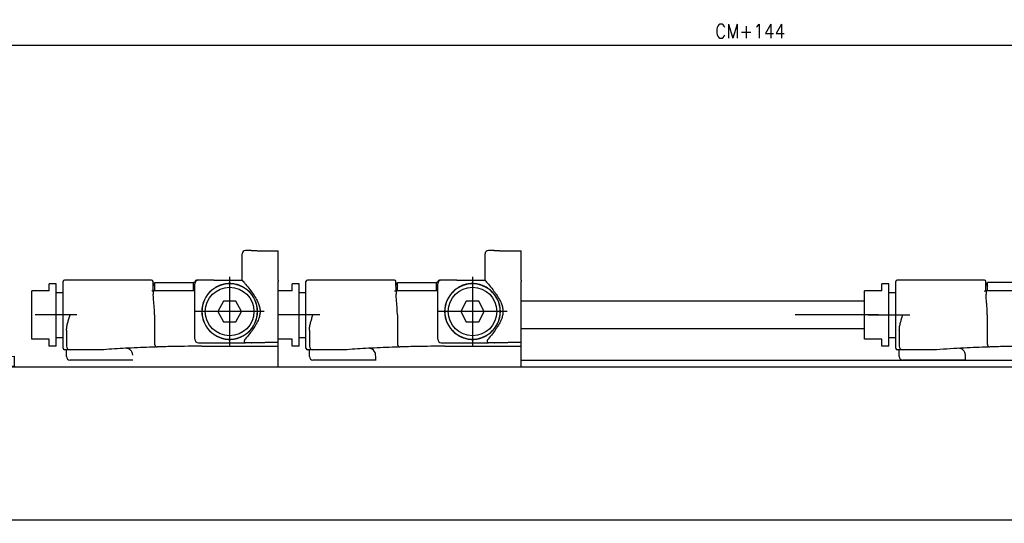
# Model space of a CAD drawing. Header units: millimetres. Extents: x -235 to 1299, y -109 to 485.
# Tile 9 of 33: x -27 to 115, y 290 to 363. Entities that reach past the tile are written whole.
import ezdxf

# ---------------------------------------------------------------- set-up
doc = ezdxf.new("R2010")
doc.units = ezdxf.units.MM
doc.linetypes.add('DOT_CENTER', pattern=[14, 12, -1, 0, -1])
doc.layers.add('1', color=7, linetype='Continuous')
doc.styles.add('CONVERTER_11', font='txt.shx', dxfattribs={"width": 0.9})
doc.dimstyles.new('ME10_DIM_25', dxfattribs={"dimtxt": 2, "dimasz": 2, "dimexe": 1, "dimexo": 1, "dimgap": 1, "dimtad": 1, "dimdsep": 46, "dimtxsty": 'CONVERTER_11', "dimsah": 1, "dimcen": 0.09, "dimclrd": 2, "dimclre": 2, "dimclrt": 2, "dimadec": 0, "dimazin": 0, "dimtfac": 1, "dimtdec": 4, "dimtix": 1, "dimtmove": 0, "dimatfit": 3, "dimfxl": 1, "dimtolj": 1, "dimtzin": 0, "dimarcsym": 0})

# ---------------------------------------------------------------- blocks, each defined once
blk = doc.blocks.new('READING_HEAD_BODY__40', base_point=(37.83, 313.73))
at = {"color": 7, "linetype": 'Continuous'}
for p, q in [((99.73, 323.54), (99.73, 325.09)), ((100.73, 325.29), (99.93, 325.29)), ((112.49, 325.29), (100.73, 325.29)), ((112.7, 324.93), (112.69, 325.1)), ((112.72, 323.79), (112.7, 324.93)), ((118.53, 324.99), (112.93, 324.99)), ((112.93, 323.79), (112.93, 324.99)), ((118.53, 323.79), (118.53, 324.99)), ((118.75, 324.99), (118.53, 324.99)), ((118.75, 325.1), (118.75, 324.93)), ((119.23, 325.29), (118.95, 325.29)), ((119.23, 325.29), (121.46, 325.29)), ((135.93, 325.29), (143.53, 325.29)), ((160.23, 325.29), (158.01, 325.29)), ((160.23, 325.29), (160.51, 325.29)), ((160.71, 325.1), (160.71, 324.93)), ((160.93, 324.99), (160.71, 324.99)), ((166.53, 324.99), (160.93, 324.99)), ((160.93, 323.79), (160.93, 324.99)), ((166.53, 323.79), (166.53, 324.99)), ((166.74, 323.79), (166.76, 324.93)), ((166.76, 324.96), (166.77, 325.1)), ((166.97, 325.29), (178.73, 325.29)), ((178.73, 325.29), (179.53, 325.29)), ((179.73, 316.07), (179.73, 325.09)), ((97.73, 323.79), (95.23, 323.79)), ((95.23, 316.79), (95.23, 323.79)), ((98.73, 324.79), (97.73, 324.79)), ((97.73, 323.79), (97.73, 324.79)), ((98.73, 323.54), (98.73, 324.79)), ((98.73, 317.04), (98.73, 323.54)), ((98.73, 323.54), (99.73, 323.54)), ((99.73, 317.04), (99.73, 323.54)), ((112.72, 323.79), (112.66, 323.79)), ((112.93, 323.79), (112.72, 323.79)), ((112.73, 323.59), (112.73, 323.29)), ((115.73, 323.79), (112.93, 323.79)), ((118.53, 323.79), (115.73, 323.79)), ((118.73, 323.79), (118.53, 323.79)), ((160.73, 323.79), (160.93, 323.79)), ((160.93, 323.79), (163.73, 323.79)), ((163.73, 323.79), (166.53, 323.79)), ((166.53, 323.79), (166.74, 323.79)), ((166.73, 323.59), (166.73, 323.29)), ((166.74, 323.79), (166.8, 323.79)), ((39.63, 322.29), (37.83, 322.29)), ((87.13, 322.29), (45.73, 322.29)), ((95.23, 322.29), (87.13, 322.29)), ((112.9, 320.29), (112.9, 316.19)), ((166.56, 320.29), (166.56, 316.19)), ((87.13, 318.29), (45.73, 318.29)), ((95.23, 318.29), (87.13, 318.29)), ((100.23, 318.11), (100.23, 315.79)), ((179.23, 318.11), (179.23, 315.79)), ((97.73, 316.79), (95.23, 316.79)), ((97.73, 315.79), (97.73, 316.79)), ((98.73, 317.04), (99.73, 317.04)), ((98.73, 315.79), (98.73, 317.04)), ((99.73, 316.07), (99.73, 317.04)), ((98.73, 315.79), (97.73, 315.79)), ((99.73, 315.49), (99.73, 316.07)), ((100.73, 315.29), (99.93, 315.29)), ((100.23, 314.29), (100.23, 315.29)), ((105.6, 315.29), (100.73, 315.29)), ((119.73, 315.79), (134.93, 315.79)), ((136.98, 315.79), (142.48, 315.79)), ((144.53, 315.79), (159.73, 315.79)), ((173.86, 315.29), (178.73, 315.29)), ((178.73, 315.29), (179.53, 315.29)), ((179.23, 314.29), (179.23, 315.29)), ((179.73, 315.49), (179.73, 316.07)), ((109.8, 313.79), (100.73, 313.79)), ((178.73, 313.79), (169.67, 313.79))]:
    blk.add_line(p, q, dxfattribs=at)
for centre, radius, start, end in [((99.93, 325.09), 0.2, 90, 180), ((112.49, 325.09), 0.2, 1, 90), ((118.95, 325.09), 0.2, 90, 179), ((160.51, 325.09), 0.2, 1, 90), ((166.97, 325.09), 0.2, 90, 179), ((179.53, 325.09), 0.2, 0, 90), ((112.93, 323.59), 0.2, 136.5675, 180), ((112.93, 323.59), 0.2, 90, 136.5675), ((166.53, 323.59), 0.2, 43.4325, 90), ((166.53, 323.59), 0.2, 0, 43.4325), ((99.93, 315.49), 0.2, 180, 270), ((100.73, 315.79), 0.5, 180, 270), ((119.73, 115.79), 200, 92.9144, 94.0523), ((108.77, 314.49), 1, 1.8649, 92.6111), ((119.73, 115.79), 200, 91.915, 92.9144), ((119.73, 115.79), 200, 91.1431, 91.8406), ((119.73, 115.79), 200, 90, 91.1431), ((159.73, 115.79), 200, 88.8569, 90), ((159.73, 115.79), 200, 88.1594, 88.8569), ((159.73, 115.79), 200, 87.0856, 88.085), ((170.69, 314.49), 1, 87.3889, 178.1351), ((159.73, 115.79), 200, 85.9477, 87.0856), ((178.73, 315.79), 0.5, 270, 0), ((179.53, 315.49), 0.2, 270, 0), ((100.73, 314.29), 0.5, 180, 270), ((178.73, 314.29), 0.5, 270, 0)]:
    blk.add_arc(centre, radius, start, end, dxfattribs=at)
for points, knots in [([(112.7, 324.93), (112.71, 324.9), (112.74, 324.82), (112.79, 324.71), (112.85, 324.6), (112.89, 324.52), (112.92, 324.48), (112.93, 324.47), (112.93, 324.46)], [0, 0, 0, 0, 0.1122983, 0.2465473, 0.3793724, 0.4864969, 0.5081828, 0.5301391, 0.5301391, 0.5301391, 0.5301391]), ([(166.53, 324.46), (166.53, 324.47), (166.54, 324.48), (166.57, 324.52), (166.61, 324.6), (166.67, 324.71), (166.73, 324.82), (166.75, 324.9), (166.76, 324.93)], [0, 0, 0, 0, 0.0219563, 0.0436422, 0.1507667, 0.2835918, 0.4178408, 0.5301391, 0.5301391, 0.5301391, 0.5301391]), ([(166.76, 324.93), (166.76, 324.94), (166.76, 324.95), (166.76, 324.96), (166.76, 324.96)], [0, 0, 0, 0, 0.01488697, 0.02894262, 0.02894262, 0.02894262, 0.02894262]), ([(112.52, 323.73), (112.52, 323.73), (112.54, 323.74), (112.56, 323.76), (112.6, 323.78), (112.63, 323.79), (112.65, 323.79), (112.66, 323.79)], [0, 0, 0, 0, 0.0155182, 0.0468362, 0.0869059, 0.1316429, 0.1567967, 0.1567967, 0.1567967, 0.1567967]), ([(166.94, 323.73), (166.94, 323.73), (166.92, 323.74), (166.9, 323.76), (166.87, 323.78), (166.83, 323.79), (166.81, 323.79), (166.8, 323.79)], [0, 0, 0, 0, 0.0155182, 0.0468362, 0.0869059, 0.1316429, 0.1567967, 0.1567967, 0.1567967, 0.1567967]), ([(112.9, 320.29), (112.9, 320.57), (112.89, 321.1), (112.83, 321.87), (112.75, 322.6), (112.74, 323.07), (112.73, 323.29)], [0, 0, 0, 0, 0.826773, 1.584401, 2.33791, 3.005666, 3.005666, 3.005666, 3.005666]), ([(166.56, 320.29), (166.56, 320.57), (166.57, 321.1), (166.63, 321.87), (166.71, 322.6), (166.72, 323.07), (166.73, 323.29)], [0, 0, 0, 0, 0.826773, 1.584401, 2.33791, 3.005666, 3.005666, 3.005666, 3.005666]), ([(100.23, 318.11), (100.24, 318.29), (100.27, 318.65), (100.4, 319.19), (100.56, 319.74), (100.67, 320.11), (100.73, 320.29)], [0, 0, 0, 0, 0.514646, 1.092675, 1.657824, 2.24303, 2.24303, 2.24303, 2.24303]), ([(179.23, 318.11), (179.22, 318.29), (179.19, 318.65), (179.06, 319.19), (178.91, 319.74), (178.79, 320.11), (178.73, 320.29)], [0, 0, 0, 0, 0.514646, 1.092675, 1.657824, 2.24303, 2.24303, 2.24303, 2.24303]), ([(112.9, 316.18), (112.9, 316.18), (112.9, 316.18), (112.9, 316.18), (112.9, 316.19), (112.9, 316.19), (112.9, 316.19)], [0, 0, 0, 0, 0.00258299, 0.00516598, 0.01033019, 0.015503, 0.015503, 0.015503, 0.015503]), ([(112.9, 316.18), (112.9, 316.18), (112.9, 316.17), (112.9, 316.15), (112.91, 316.12), (112.91, 316.08), (112.92, 316.03), (112.94, 315.96), (112.98, 315.89), (113.03, 315.82), (113.08, 315.76), (113.14, 315.72), (113.2, 315.7), (113.24, 315.69), (113.27, 315.69), (113.28, 315.69)], [0, 0, 0, 0, 0.0074745, 0.0149481, 0.0502524, 0.0958297, 0.149756, 0.2104066, 0.3032148, 0.3922169, 0.4694602, 0.5438793, 0.5974644, 0.6433868, 0.6811374, 0.6811374, 0.6811374, 0.6811374]), ([(166.56, 316.18), (166.56, 316.18), (166.56, 316.17), (166.56, 316.14), (166.55, 316.1), (166.54, 316.05), (166.53, 316.01), (166.52, 315.97), (166.5, 315.92), (166.47, 315.87), (166.43, 315.81), (166.38, 315.76), (166.32, 315.72), (166.26, 315.7), (166.22, 315.69), (166.19, 315.69), (166.18, 315.69)], [0, 0, 0, 0, 0.007473, 0.0149481, 0.0783801, 0.1327862, 0.1772115, 0.210408, 0.259545, 0.321419, 0.3923406, 0.469584, 0.5440031, 0.5975881, 0.6435106, 0.6812612, 0.6812612, 0.6812612, 0.6812612]), ([(166.56, 316.18), (166.56, 316.18), (166.56, 316.18), (166.56, 316.18), (166.56, 316.19), (166.56, 316.19), (166.56, 316.19)], [0, 0, 0, 0, 0.0025827, 0.00516539, 0.01227636, 0.01550292, 0.01550292, 0.01550292, 0.01550292]), ([(109.8, 313.73), (109.79, 313.87), (109.78, 314.13), (109.78, 314.39), (109.77, 314.52)], [0, 0, 0, 0, 0.3949217, 0.7899468, 0.7899468, 0.7899468, 0.7899468]), ([(169.69, 314.52), (169.69, 314.39), (169.68, 314.13), (169.67, 313.87), (169.66, 313.73)], [0, 0, 0, 0, 0.395025, 0.7899468, 0.7899468, 0.7899468, 0.7899468])]:
    blk.add_open_spline(points, degree=3, knots=knots, dxfattribs=at)
at = {"layer": '1', "color": 2, "linetype": 'DOT_CENTER'}
for p, q in [((97.23, 320.29), (85.13, 320.29)), ((95.73, 320.29), (101.73, 320.29))]:
    blk.add_line(p, q, dxfattribs=at)
blk = doc.blocks.new('READING_HEAD__44', base_point=(37.83, 312.59))
blk.add_blockref('READING_HEAD_BODY__40', (37.83, 313.73))
blk = doc.blocks.new('READING_HEAD_BODY_1__45', base_point=(-24.77, 312.79))
at = {"color": 7, "linetype": 'Continuous'}
for p, q in [((-20.27, 323.54), (-20.27, 325.09)), ((-19.27, 325.29), (-20.07, 325.29)), ((-7.51, 325.29), (-19.27, 325.29)), ((-7.3, 324.93), (-7.31, 325.1)), ((-7.28, 323.79), (-7.3, 324.93)), ((-7.07, 323.79), (-7.07, 324.99)), ((-7.07, 324.99), (-1.47, 324.99)), ((-1.25, 324.99), (-1.47, 324.99)), ((-1.47, 323.79), (-1.47, 324.99)), ((-1.25, 325.1), (-1.25, 324.93)), ((-0.77, 325.29), (-1.05, 325.29)), ((1.46, 325.29), (-0.77, 325.29)), ((10.73, 325.29), (10.73, 325.09)), ((10.73, 324.99), (10.73, 325.09)), ((10.73, 322.99), (10.73, 324.99)), ((-22.27, 323.79), (-24.77, 323.79)), ((-24.77, 316.79), (-24.77, 323.79)), ((-22.27, 323.79), (-22.27, 324.79)), ((-21.27, 324.79), (-22.27, 324.79)), ((-21.27, 323.54), (-21.27, 324.79)), ((-21.27, 317.04), (-21.27, 323.54)), ((-21.27, 323.54), (-20.27, 323.54)), ((-20.27, 317.04), (-20.27, 323.54)), ((-7.28, 323.79), (-7.34, 323.79)), ((-7.07, 323.79), (-7.28, 323.79)), ((-7.27, 323.59), (-7.27, 323.29)), ((-4.27, 323.79), (-7.07, 323.79)), ((-1.47, 323.79), (-4.27, 323.79)), ((-1.27, 323.79), (-1.47, 323.79)), ((10.73, 316.88), (10.73, 322.99)), ((-7.1, 320.29), (-7.1, 316.19)), ((-19.77, 318.11), (-19.77, 315.79)), ((-22.27, 316.79), (-24.77, 316.79)), ((-22.27, 315.79), (-22.27, 316.79)), ((-21.27, 315.79), (-21.27, 317.04)), ((-21.27, 317.04), (-20.27, 317.04)), ((-20.27, 316.07), (-20.27, 317.04)), ((10.73, 316.85), (10.73, 316.88)), ((10.73, 316.38), (10.73, 316.85)), ((-21.27, 315.79), (-22.27, 315.79)), ((-20.27, 315.49), (-20.27, 316.07)), ((-19.27, 315.29), (-20.07, 315.29)), ((-19.77, 314.29), (-19.77, 315.29)), ((-14.4, 315.29), (-19.27, 315.29)), ((-0.27, 315.79), (10.73, 315.79)), ((10.73, 316.36), (10.73, 316.38)), ((10.73, 315.79), (10.73, 316.36)), ((10.73, 312.79), (10.73, 315.79)), ((-10.2, 313.79), (-19.27, 313.79))]:
    blk.add_line(p, q, dxfattribs=at)
for centre, radius, start, end in [((-20.07, 325.09), 0.2, 90, 180), ((-7.51, 325.09), 0.2, 1, 90), ((-1.05, 325.09), 0.2, 90, 179), ((-7.07, 323.59), 0.2, 136.5675, 180), ((-7.07, 323.59), 0.2, 90, 136.5675), ((-20.07, 315.49), 0.2, 180, 270), ((-19.27, 315.79), 0.5, 180, 270), ((-0.27, 115.79), 200, 93.154, 94.0523), ((-0.27, 115.79), 200, 92.9144, 93.154), ((-11.23, 314.49), 1, 1.8636, 92.6099), ((-0.27, 115.79), 200, 91.915, 92.9144), ((-0.27, 115.79), 200, 91.1431, 91.8406), ((-0.27, 115.79), 200, 90, 91.1431), ((-19.27, 314.29), 0.5, 180, 270)]:
    blk.add_arc(centre, radius, start, end, dxfattribs=at)
for points, knots in [([(-7.3, 324.93), (-7.29, 324.9), (-7.26, 324.82), (-7.21, 324.71), (-7.15, 324.6), (-7.11, 324.52), (-7.08, 324.48), (-7.07, 324.47), (-7.07, 324.46)], [0, 0, 0, 0, 0.1122983, 0.2465473, 0.3793724, 0.4864969, 0.5081828, 0.5301391, 0.5301391, 0.5301391, 0.5301391]), ([(-7.48, 323.73), (-7.48, 323.73), (-7.46, 323.74), (-7.44, 323.76), (-7.4, 323.78), (-7.37, 323.79), (-7.35, 323.79), (-7.34, 323.79)], [0, 0, 0, 0, 0.0155182, 0.0468362, 0.0869059, 0.1316429, 0.1567967, 0.1567967, 0.1567967, 0.1567967]), ([(-7.1, 320.29), (-7.1, 320.57), (-7.11, 321.1), (-7.17, 321.87), (-7.25, 322.6), (-7.26, 323.07), (-7.27, 323.29)], [0, 0, 0, 0, 0.826773, 1.584401, 2.33791, 3.005666, 3.005666, 3.005666, 3.005666]), ([(-19.77, 318.11), (-19.76, 318.29), (-19.73, 318.65), (-19.6, 319.19), (-19.44, 319.74), (-19.33, 320.11), (-19.27, 320.29)], [0, 0, 0, 0, 0.514646, 1.092675, 1.657824, 2.24303, 2.24303, 2.24303, 2.24303]), ([(-7.1, 316.18), (-7.1, 316.18), (-7.1, 316.18), (-7.1, 316.18), (-7.1, 316.19), (-7.1, 316.19), (-7.1, 316.19)], [0, 0, 0, 0, 0.00259122, 0.00518245, 0.01035517, 0.015503, 0.015503, 0.015503, 0.015503]), ([(-7.1, 316.18), (-7.1, 316.18), (-7.1, 316.17), (-7.1, 316.14), (-7.09, 316.1), (-7.08, 316.05), (-7.07, 316.01), (-7.05, 315.96), (-7.03, 315.91), (-7, 315.85), (-6.97, 315.81), (-6.94, 315.78), (-6.9, 315.75), (-6.86, 315.72), (-6.81, 315.71), (-6.77, 315.69), (-6.74, 315.69), (-6.72, 315.69)], [0, 0, 0, 0, 0.0074745, 0.0149481, 0.0783801, 0.1327862, 0.1772115, 0.210408, 0.2876094, 0.3484839, 0.3923468, 0.4349099, 0.4860497, 0.5441524, 0.5814254, 0.6273587, 0.6814101, 0.6814101, 0.6814101, 0.6814101])]:
    blk.add_open_spline(points, degree=3, knots=knots, dxfattribs=at)
at = {"layer": '1', "color": 2, "linetype": 'DOT_CENTER'}
blk.add_line((-18.27, 320.29), (-24.27, 320.29), dxfattribs=at)
blk = doc.blocks.new('READING_HEAD_BODY_1_1__46', base_point=(10.73, 312.79))
at = {"color": 7, "linetype": 'Continuous'}
for p, q in [((14.73, 323.54), (14.73, 325.09)), ((15.73, 325.29), (14.93, 325.29)), ((27.49, 325.29), (15.73, 325.29)), ((27.7, 324.93), (27.69, 325.1)), ((27.72, 323.79), (27.7, 324.93)), ((27.93, 324.99), (33.53, 324.99)), ((27.93, 323.79), (27.93, 324.99)), ((33.75, 324.99), (33.53, 324.99)), ((33.53, 323.79), (33.53, 324.99)), ((33.75, 325.1), (33.75, 324.93)), ((34.23, 325.29), (33.95, 325.29)), ((36.46, 325.29), (34.23, 325.29)), ((45.73, 325.29), (45.73, 325.09)), ((45.73, 324.99), (45.73, 325.09)), ((45.73, 322.99), (45.73, 324.99)), ((12.73, 323.79), (10.73, 323.79)), ((12.73, 323.79), (12.73, 324.79)), ((13.73, 324.79), (12.73, 324.79)), ((13.73, 323.54), (13.73, 324.79)), ((13.73, 317.04), (13.73, 323.54)), ((13.73, 323.54), (14.73, 323.54)), ((14.73, 317.04), (14.73, 323.54)), ((27.72, 323.79), (27.66, 323.79)), ((27.93, 323.79), (27.72, 323.79)), ((27.73, 323.59), (27.73, 323.29)), ((30.73, 323.79), (27.93, 323.79)), ((33.53, 323.79), (30.73, 323.79)), ((33.73, 323.79), (33.53, 323.79)), ((45.73, 316.88), (45.73, 322.99)), ((27.9, 320.29), (27.9, 316.19)), ((15.23, 318.11), (15.23, 315.79)), ((12.73, 316.79), (10.73, 316.79)), ((12.73, 315.79), (12.73, 316.79)), ((13.73, 315.79), (13.73, 317.04)), ((13.73, 317.04), (14.73, 317.04)), ((14.73, 316.07), (14.73, 317.04)), ((45.73, 316.85), (45.73, 316.88)), ((45.73, 316.38), (45.73, 316.85)), ((13.73, 315.79), (12.73, 315.79)), ((14.73, 315.49), (14.73, 316.07)), ((15.73, 315.29), (14.93, 315.29)), ((15.23, 314.29), (15.23, 315.29)), ((20.6, 315.29), (15.73, 315.29)), ((34.73, 315.79), (45.73, 315.79)), ((45.73, 316.36), (45.73, 316.38)), ((45.73, 315.79), (45.73, 316.36)), ((45.73, 312.79), (45.73, 315.79)), ((24.8, 313.79), (15.73, 313.79))]:
    blk.add_line(p, q, dxfattribs=at)
for centre, radius, start, end in [((14.93, 325.09), 0.2, 90, 180), ((27.49, 325.09), 0.2, 1, 90), ((33.95, 325.09), 0.2, 90, 179), ((27.93, 323.59), 0.2, 136.5675, 180), ((27.93, 323.59), 0.2, 90, 136.5675), ((14.93, 315.49), 0.2, 180, 270), ((15.73, 315.79), 0.5, 180, 270), ((34.73, 115.79), 200, 93.154, 94.0523), ((34.73, 115.79), 200, 92.9144, 93.154), ((23.77, 314.49), 1, 1.8636, 92.6099), ((34.73, 115.79), 200, 91.915, 92.9144), ((34.73, 115.79), 200, 91.1431, 91.8406), ((34.73, 115.79), 200, 90, 91.1431), ((15.73, 314.29), 0.5, 180, 270)]:
    blk.add_arc(centre, radius, start, end, dxfattribs=at)
for points, knots in [([(27.7, 324.93), (27.71, 324.9), (27.74, 324.82), (27.79, 324.71), (27.85, 324.6), (27.89, 324.52), (27.92, 324.48), (27.93, 324.47), (27.93, 324.46)], [0, 0, 0, 0, 0.1122983, 0.2465473, 0.3793724, 0.4864969, 0.5081828, 0.5301391, 0.5301391, 0.5301391, 0.5301391]), ([(27.52, 323.73), (27.52, 323.73), (27.54, 323.74), (27.56, 323.76), (27.6, 323.78), (27.63, 323.79), (27.65, 323.79), (27.66, 323.79)], [0, 0, 0, 0, 0.0155182, 0.0468362, 0.0869059, 0.1316429, 0.1567967, 0.1567967, 0.1567967, 0.1567967]), ([(27.9, 320.29), (27.9, 320.57), (27.89, 321.1), (27.83, 321.87), (27.75, 322.6), (27.74, 323.07), (27.73, 323.29)], [0, 0, 0, 0, 0.826773, 1.584401, 2.33791, 3.005666, 3.005666, 3.005666, 3.005666]), ([(15.23, 318.11), (15.24, 318.29), (15.27, 318.65), (15.4, 319.19), (15.56, 319.74), (15.67, 320.11), (15.73, 320.29)], [0, 0, 0, 0, 0.514646, 1.092675, 1.657824, 2.24303, 2.24303, 2.24303, 2.24303]), ([(27.9, 316.18), (27.9, 316.18), (27.9, 316.18), (27.9, 316.18), (27.9, 316.19), (27.9, 316.19), (27.9, 316.19)], [0, 0, 0, 0, 0.00259122, 0.00518245, 0.01035517, 0.015503, 0.015503, 0.015503, 0.015503]), ([(27.9, 316.18), (27.9, 316.18), (27.9, 316.17), (27.9, 316.14), (27.91, 316.1), (27.92, 316.05), (27.93, 316.01), (27.95, 315.96), (27.97, 315.91), (28, 315.85), (28.03, 315.81), (28.06, 315.78), (28.1, 315.75), (28.14, 315.72), (28.19, 315.71), (28.23, 315.69), (28.26, 315.69), (28.28, 315.69)], [0, 0, 0, 0, 0.0074745, 0.0149481, 0.0783801, 0.1327862, 0.1772115, 0.210408, 0.2876094, 0.3484839, 0.3923468, 0.4349099, 0.4860497, 0.5441524, 0.5814254, 0.6273587, 0.6814101, 0.6814101, 0.6814101, 0.6814101]), ([(24.8, 313.73), (24.79, 313.87), (24.78, 314.13), (24.78, 314.39), (24.77, 314.52)], [0, 0, 0, 0, 0.3949296, 0.7899468, 0.7899468, 0.7899468, 0.7899468])]:
    blk.add_open_spline(points, degree=3, knots=knots, dxfattribs=at)
at = {"layer": '1', "color": 2, "linetype": 'DOT_CENTER'}
blk.add_line((16.73, 320.29), (10.73, 320.29), dxfattribs=at)
blk = doc.blocks.new('BLOCK_1__47', base_point=(-1.27, 316.29))
at = {"color": 7, "linetype": 'Continuous'}
for p, q in [((6.83, 329.59), (6.03, 329.59)), ((10.73, 329.51), (10.73, 329.53)), ((10.73, 329.01), (10.73, 329.51)), ((5.53, 325.29), (5.53, 329.09)), ((10.73, 325.29), (10.73, 329.01)), ((1.46, 325.29), (-0.77, 325.29)), ((1.46, 325.29), (5.53, 325.29)), ((10.73, 325.29), (10.73, 325.09)), ((10.73, 324.99), (10.73, 325.09)), ((10.73, 322.99), (10.73, 324.99)), ((-1.27, 323.79), (-1.27, 324.79)), ((-1.27, 316.79), (-1.27, 323.79)), ((2.83, 322.29), (2.03, 320.79)), ((4.63, 322.29), (2.83, 322.29)), ((5.43, 320.79), (4.63, 322.29)), ((10.73, 316.88), (10.73, 322.99)), ((2.03, 320.79), (2.83, 319.29)), ((4.63, 319.29), (5.43, 320.79)), ((2.83, 319.29), (4.63, 319.29)), ((10.73, 316.85), (10.73, 316.88)), ((10.73, 316.38), (10.73, 316.85)), ((-0.77, 316.29), (5.53, 316.3)), ((5.53, 316.3), (6.03, 316.3)), ((6.83, 316.29), (6.03, 316.3)), ((10.73, 316.36), (10.73, 316.38))]:
    blk.add_line(p, q, dxfattribs=at)
blk.add_circle((3.73, 320.79), 3.5, dxfattribs=at)
for centre, radius, start, end in [((6.03, 329.09), 0.5, 90.0042, 180.0036), ((-0.77, 324.79), 0.5, 90.0087, 179.9913), ((3.68, 320.79), 3.97, 129.5161, 230.4839), ((3.73, 320.79), 4, 130.1061, 229.8939), ((3.73, 320.79), 4, 49.8939, 130.1061), ((3.78, 320.79), 3.97, 309.5161, 50.4839), ((3.73, 320.79), 4, 310.1061, 49.8939), ((-0.77, 316.79), 0.5, 180, 270), ((3.73, 320.79), 4, 229.8939, 310.1061)]:
    blk.add_arc(centre, radius, start, end, dxfattribs=at)
for points, knots in [([(6.83, 329.59), (6.83, 329.59), (6.85, 329.58), (6.89, 329.58), (6.95, 329.58), (7.03, 329.57), (7.11, 329.57), (7.19, 329.57), (7.27, 329.56), (7.36, 329.56), (7.48, 329.56), (7.62, 329.55), (7.79, 329.55), (7.99, 329.55), (8.21, 329.54), (8.45, 329.54), (8.67, 329.54), (8.88, 329.53), (9.07, 329.53), (9.35, 329.53), (9.73, 329.53), (10.22, 329.53), (10.56, 329.53), (10.73, 329.53)], [0, 0, 0, 0, 0.013315, 0.050022, 0.110366, 0.194096, 0.300905, 0.358602, 0.434057, 0.529255, 0.646182, 0.786826, 0.953175, 1.147216, 1.387039, 1.623305, 1.849966, 2.060977, 2.25029, 2.411856, 2.894216, 3.393198, 3.902436, 3.902436, 3.902436, 3.902436]), ([(5.53, 325.29), (5.55, 325.27), (5.6, 325.22), (5.7, 325.09), (5.85, 324.92), (6.18, 324.53), (6.62, 323.98), (7.15, 323.26), (7.59, 322.59), (7.91, 321.93), (8.09, 321.32), (8.14, 320.74), (8.07, 320.19), (7.89, 319.61), (7.56, 318.96), (7.12, 318.28), (6.58, 317.55), (6.19, 317.08), (5.98, 316.83)], [0, 0, 0, 0, 0.102168, 0.204336, 0.493859, 0.770998, 1.757116, 2.589291, 3.450206, 4.166091, 4.782858, 5.352996, 5.877832, 6.447549, 7.17371, 8.049095, 8.88635, 9.877691, 9.877691, 9.877691, 9.877691]), ([(6.31, 323.85), (6.2, 323.94), (5.94, 324.15), (5.54, 324.39), (5.06, 324.59), (4.59, 324.73), (4.13, 324.8), (3.71, 324.82), (3.31, 324.8), (2.85, 324.72), (2.4, 324.59), (1.94, 324.39), (1.53, 324.16), (1.28, 323.95), (1.15, 323.85)], [0, 0, 0, 0, 0.431302, 0.967428, 1.414905, 1.975878, 2.429181, 2.80635, 3.255889, 3.636249, 4.19732, 4.644849, 5.129351, 5.615666, 5.615666, 5.615666, 5.615666]), ([(1.15, 317.73), (1.29, 317.62), (1.55, 317.42), (1.99, 317.17), (2.43, 316.98), (2.88, 316.86), (3.3, 316.79), (3.7, 316.76), (4.13, 316.78), (4.57, 316.85), (5.05, 316.99), (5.49, 317.18), (5.91, 317.42), (6.17, 317.62), (6.31, 317.73)], [0, 0, 0, 0, 0.536313, 0.967687, 1.528909, 1.973094, 2.354706, 2.806003, 3.18491, 3.640688, 4.143927, 4.647301, 5.078927, 5.615679, 5.615679, 5.615679, 5.615679]), ([(5.98, 316.83), (5.95, 316.78), (5.89, 316.7), (5.83, 316.57), (5.82, 316.46), (5.84, 316.39), (5.88, 316.34), (5.93, 316.32), (5.97, 316.3), (6.01, 316.3), (6.02, 316.3), (6.03, 316.3)], [0, 0, 0, 0, 0.1689421, 0.3089645, 0.4212753, 0.4839839, 0.5454998, 0.5842907, 0.6467681, 0.6757062, 0.7014944, 0.7014944, 0.7014944, 0.7014944]), ([(6.83, 316.29), (6.83, 316.3), (6.85, 316.3), (6.89, 316.3), (6.95, 316.31), (7.03, 316.32), (7.11, 316.32), (7.19, 316.32), (7.27, 316.33), (7.36, 316.33), (7.48, 316.33), (7.62, 316.34), (7.79, 316.34), (7.99, 316.34), (8.21, 316.35), (8.45, 316.35), (8.67, 316.35), (8.88, 316.35), (9.07, 316.36), (9.23, 316.36), (9.39, 316.36), (9.55, 316.36), (9.74, 316.36), (9.96, 316.36), (10.19, 316.36), (10.46, 316.36), (10.64, 316.36), (10.73, 316.36)], [0, 0, 0, 0, 0.013315, 0.050022, 0.110366, 0.194096, 0.300905, 0.358602, 0.434057, 0.529255, 0.646182, 0.786826, 0.953175, 1.147216, 1.387039, 1.623305, 1.849966, 2.060977, 2.25029, 2.411856, 2.548803, 2.713436, 2.904342, 3.120107, 3.35932, 3.620567, 3.902436, 3.902436, 3.902436, 3.902436])]:
    blk.add_open_spline(points, degree=3, knots=knots, dxfattribs=at)
at = {"layer": '1', "color": 2, "linetype": 'DOT_CENTER'}
for p, q in [((3.73, 325.79), (3.73, 315.79)), ((8.73, 320.79), (-1.27, 320.79))]:
    blk.add_line(p, q, dxfattribs=at)
blk = doc.blocks.new('COUPLING_BAR_BLOCK_1__48', base_point=(-1.27, 316.29))
blk.add_blockref('BLOCK_1__47', (-1.27, 316.29))
blk = doc.blocks.new('BLOCK_1__49', base_point=(33.73, 316.29))
at = {"color": 7, "linetype": 'Continuous'}
for p, q in [((41.83, 329.59), (41.03, 329.59)), ((45.73, 329.51), (45.73, 329.53)), ((45.73, 329.01), (45.73, 329.51)), ((40.53, 325.29), (40.53, 329.09)), ((45.73, 325.29), (45.73, 329.01)), ((36.46, 325.29), (34.23, 325.29)), ((36.46, 325.29), (40.53, 325.29)), ((45.73, 325.29), (45.73, 325.09)), ((45.73, 324.99), (45.73, 325.09)), ((45.73, 322.99), (45.73, 324.99)), ((33.73, 323.79), (33.73, 324.79)), ((33.73, 316.79), (33.73, 323.79)), ((37.83, 322.29), (37.03, 320.79)), ((39.63, 322.29), (37.83, 322.29)), ((40.43, 320.79), (39.63, 322.29)), ((45.73, 316.88), (45.73, 322.99)), ((37.03, 320.79), (37.83, 319.29)), ((39.63, 319.29), (40.43, 320.79)), ((37.83, 319.29), (39.63, 319.29)), ((45.73, 316.85), (45.73, 316.88)), ((45.73, 316.38), (45.73, 316.85)), ((34.23, 316.29), (40.53, 316.3)), ((40.53, 316.3), (41.03, 316.3)), ((41.83, 316.29), (41.03, 316.3)), ((45.73, 316.36), (45.73, 316.38))]:
    blk.add_line(p, q, dxfattribs=at)
blk.add_circle((38.73, 320.79), 3.5, dxfattribs=at)
for centre, radius, start, end in [((41.03, 329.09), 0.5, 90.0042, 180.0036), ((34.23, 324.79), 0.5, 90.0087, 179.9913), ((38.68, 320.79), 3.97, 129.5161, 230.4839), ((38.73, 320.79), 4, 130.1061, 229.8939), ((38.73, 320.79), 4, 49.8939, 130.1061), ((38.78, 320.79), 3.97, 309.5161, 50.4839), ((38.73, 320.79), 4, 310.1061, 49.8939), ((34.23, 316.79), 0.5, 180, 270), ((38.73, 320.79), 4, 229.8939, 310.1061)]:
    blk.add_arc(centre, radius, start, end, dxfattribs=at)
for points, knots in [([(41.83, 329.59), (41.83, 329.59), (41.83, 329.59), (41.84, 329.59), (41.85, 329.59), (41.87, 329.58), (41.9, 329.58), (41.94, 329.58), (41.99, 329.57), (42.05, 329.57), (42.12, 329.57), (42.18, 329.57), (42.23, 329.56), (42.3, 329.56), (42.37, 329.56), (42.47, 329.56), (42.57, 329.55), (42.69, 329.55), (42.83, 329.55), (43, 329.55), (43.21, 329.54), (43.45, 329.54), (43.7, 329.54), (43.97, 329.53), (44.18, 329.53), (44.35, 329.53), (44.47, 329.53), (44.61, 329.53), (44.76, 329.53), (44.93, 329.53), (45.11, 329.53), (45.31, 329.53), (45.51, 329.53), (45.66, 329.53), (45.73, 329.53)], [0, 0, 0, 0, 0.002214, 0.007741, 0.018702, 0.036972, 0.064372, 0.102707, 0.153777, 0.219379, 0.301308, 0.344719, 0.398605, 0.463901, 0.541541, 0.632459, 0.73759, 0.857871, 0.994235, 1.147619, 1.37307, 1.613454, 1.867577, 2.134244, 2.412259, 2.516331, 2.637341, 2.774625, 2.927517, 3.095353, 3.277468, 3.473197, 3.681876, 3.902839, 3.902839, 3.902839, 3.902839]), ([(40.53, 325.29), (40.55, 325.27), (40.6, 325.22), (40.7, 325.09), (40.85, 324.92), (41.18, 324.53), (41.62, 323.98), (42.15, 323.26), (42.59, 322.59), (42.91, 321.93), (43.09, 321.32), (43.14, 320.74), (43.07, 320.19), (42.89, 319.61), (42.56, 318.96), (42.12, 318.28), (41.58, 317.55), (41.19, 317.08), (40.98, 316.83)], [0, 0, 0, 0, 0.102168, 0.204336, 0.493859, 0.770998, 1.757116, 2.589291, 3.450206, 4.166091, 4.782858, 5.352996, 5.877832, 6.447549, 7.17371, 8.049095, 8.88635, 9.877691, 9.877691, 9.877691, 9.877691]), ([(41.31, 323.85), (41.18, 323.95), (40.93, 324.16), (40.5, 324.4), (40.05, 324.6), (39.6, 324.73), (39.16, 324.8), (38.73, 324.82), (38.31, 324.8), (37.89, 324.73), (37.44, 324.61), (36.96, 324.41), (36.52, 324.15), (36.27, 323.94), (36.15, 323.85)], [0, 0, 0, 0, 0.484623, 0.967449, 1.471756, 1.975927, 2.356542, 2.8064, 3.255939, 3.636298, 4.081694, 4.6449, 5.183113, 5.615695, 5.615695, 5.615695, 5.615695]), ([(36.15, 317.73), (36.29, 317.62), (36.55, 317.42), (36.96, 317.19), (37.4, 317), (37.87, 316.86), (38.32, 316.79), (38.73, 316.77), (39.13, 316.78), (39.57, 316.85), (40.05, 316.99), (40.49, 317.18), (40.91, 317.42), (41.17, 317.62), (41.31, 317.73)], [0, 0, 0, 0, 0.536313, 0.967687, 1.413969, 1.973094, 2.427834, 2.806001, 3.184909, 3.640686, 4.143925, 4.6473, 5.078925, 5.615677, 5.615677, 5.615677, 5.615677]), ([(40.98, 316.83), (40.95, 316.78), (40.89, 316.7), (40.83, 316.57), (40.82, 316.47), (40.84, 316.39), (40.88, 316.35), (40.93, 316.32), (40.97, 316.3), (41.01, 316.3), (41.02, 316.3), (41.03, 316.3)], [0, 0, 0, 0, 0.1689421, 0.3089645, 0.4212753, 0.4752381, 0.5454314, 0.5842222, 0.6466996, 0.6751603, 0.6995008, 0.6995008, 0.6995008, 0.6995008]), ([(41.83, 316.29), (41.83, 316.3), (41.85, 316.3), (41.89, 316.3), (41.95, 316.31), (42.03, 316.32), (42.15, 316.32), (42.3, 316.33), (42.5, 316.33), (42.73, 316.34), (42.93, 316.34), (43.11, 316.34), (43.27, 316.35), (43.46, 316.35), (43.69, 316.35), (43.95, 316.35), (44.23, 316.36), (44.5, 316.36), (44.75, 316.36), (44.99, 316.36), (45.2, 316.36), (45.4, 316.36), (45.57, 316.36), (45.68, 316.36), (45.73, 316.36)], [0, 0, 0, 0, 0.013315, 0.050022, 0.110366, 0.194096, 0.300905, 0.465106, 0.661901, 0.889776, 1.147215, 1.272118, 1.430802, 1.623692, 1.851213, 2.113792, 2.411855, 2.675824, 2.927554, 3.164183, 3.382848, 3.580687, 3.754837, 3.902435, 3.902435, 3.902435, 3.902435])]:
    blk.add_open_spline(points, degree=3, knots=knots, dxfattribs=at)
at = {"layer": '1', "color": 2, "linetype": 'DOT_CENTER'}
for p, q in [((38.73, 325.79), (38.73, 315.79)), ((43.73, 320.79), (33.73, 320.79))]:
    blk.add_line(p, q, dxfattribs=at)
blk = doc.blocks.new('COUPLING_BAR_BLOCK_1_1__50', base_point=(33.73, 316.29))
blk.add_blockref('BLOCK_1__49', (33.73, 316.29))
blk = doc.blocks.new('READING_HEAD_1__51', base_point=(-24.77, 312.79))
for name, p in [('COUPLING_BAR_BLOCK_1__48', (-1.27, 316.29)), ('COUPLING_BAR_BLOCK_1_1__50', (33.73, 316.29)), ('READING_HEAD_BODY_1__45', (-24.77, 312.79)), ('READING_HEAD_BODY_1_1__46', (10.73, 312.79))]:
    blk.add_blockref(name, p)
blk = doc.blocks.new('SCALE_BODY_120__52', base_point=(-30.27, 290.79))
at = {"color": 7, "linetype": 'Continuous'}
for p, q in [((136.48, 313.73), (45.73, 313.73)), ((-27.27, 312.79), (-30.27, 312.79)), ((-30.27, 312.79), (-30.27, 312.74)), ((-30.27, 312.74), (-30.27, 312.7)), ((-30.27, 312.7), (-30.27, 312.64)), ((-30.27, 312.64), (-30.27, 312.59)), ((-30.27, 312.59), (-30.27, 312.44)), ((-30.27, 312.44), (-30.27, 312.41)), ((-30.27, 312.41), (-30.27, 312.29)), ((-30.27, 312.29), (-30.27, 312.04)), ((138.3, 312.79), (-27.27, 312.79)), ((189.73, 312.79), (141.16, 312.79)), ((189.73, 312.79), (189.73, 312.74)), ((189.73, 312.74), (189.73, 312.7)), ((189.73, 312.7), (189.73, 312.64)), ((189.73, 312.64), (189.73, 312.59)), ((189.73, 312.59), (189.73, 312.44)), ((189.73, 312.44), (189.73, 312.41)), ((189.73, 312.41), (189.73, 312.29)), ((189.73, 312.29), (189.73, 312.04)), ((-30.27, 312.04), (-30.27, 311.54)), ((-30.27, 311.54), (-30.27, 311.44)), ((-30.27, 311.44), (-30.27, 311.35)), ((-30.27, 311.35), (-30.27, 311.21)), ((-30.27, 311.21), (-30.27, 310.61)), ((189.73, 312.04), (189.73, 311.54)), ((189.73, 311.54), (189.73, 311.44)), ((189.73, 311.44), (189.73, 311.35)), ((189.73, 311.35), (189.73, 311.21)), ((189.73, 311.21), (189.73, 310.61)), ((-30.27, 310.61), (-30.27, 310.44)), ((-30.27, 310.44), (-30.27, 310.16)), ((-30.27, 310.16), (-30.27, 309.99)), ((-30.27, 309.99), (-30.27, 309.79)), ((-30.27, 309.79), (-30.27, 309.37)), ((-30.27, 309.37), (-30.27, 309.27)), ((189.73, 310.61), (189.73, 310.44)), ((189.73, 310.44), (189.73, 310.16)), ((189.73, 310.16), (189.73, 309.99)), ((189.73, 309.99), (189.73, 309.79)), ((189.73, 309.79), (189.73, 309.37)), ((189.73, 309.37), (189.73, 309.27)), ((-30.27, 309.27), (-30.27, 309.08)), ((-30.27, 309.08), (-30.27, 308.94)), ((-30.27, 308.94), (-30.27, 308.9)), ((-30.27, 308.9), (-30.27, 308.88)), ((-30.27, 308.74), (-30.27, 308.88)), ((-30.27, 308.7), (-30.27, 308.74)), ((-30.27, 308.56), (-30.27, 308.7)), ((-30.27, 301.03), (-30.27, 308.56)), ((189.73, 309.27), (189.73, 309.08)), ((189.73, 309.08), (189.73, 308.94)), ((189.73, 308.94), (189.73, 308.9)), ((189.73, 308.9), (189.73, 308.88)), ((189.73, 308.74), (189.73, 308.88)), ((189.73, 308.74), (189.73, 308.7)), ((189.73, 308.56), (189.73, 308.7)), ((189.73, 308.56), (189.73, 301.03)), ((-30.27, 300.89), (-30.27, 301.03)), ((-30.27, 300.85), (-30.27, 300.89)), ((-30.27, 300.71), (-30.27, 300.85)), ((189.73, 300.89), (189.73, 301.03)), ((189.73, 300.89), (189.73, 300.85)), ((189.73, 300.71), (189.73, 300.85)), ((-30.27, 300.71), (-30.27, 291.29)), ((189.73, 300.71), (189.73, 291.29)), ((-30.27, 291.29), (-30.27, 290.94)), ((-30.27, 290.94), (-30.27, 290.89)), ((-30.27, 290.89), (-30.27, 290.85)), ((189.73, 290.94), (189.73, 291.29)), ((189.73, 290.89), (189.73, 290.94)), ((189.73, 290.89), (189.73, 290.85)), ((-30.27, 290.85), (-30.27, 290.79)), ((-30.27, 290.79), (189.73, 290.79)), ((189.73, 290.85), (189.73, 290.79))]:
    blk.add_line(p, q, dxfattribs=at)
blk = doc.blocks.new('SCALE_BLOCK_1__53', base_point=(186.73, 290.29))
at = {"color": 7, "linetype": 'Continuous'}
for p, q in [((193.24, 314.23), (186.73, 314.35)), ((186.73, 312.92), (186.73, 314.35)), ((193.73, 313.15), (193.73, 313.73)), ((186.73, 312.92), (189.73, 312.79)), ((186.73, 312.92), (186.73, 312.79)), ((189.73, 312.79), (189.73, 312.74)), ((191.27, 312.77), (189.73, 312.79)), ((189.73, 312.74), (189.73, 312.7)), ((189.73, 312.7), (189.73, 312.64)), ((189.73, 312.64), (189.73, 312.59)), ((189.73, 312.59), (189.73, 312.44)), ((189.73, 312.44), (189.73, 312.41)), ((189.73, 312.41), (189.73, 312.29)), ((189.73, 312.29), (189.73, 312.04)), ((193.73, 313.15), (193.73, 312.29)), ((193.73, 312.29), (193.73, 310.27)), ((195.24, 312.27), (193.73, 312.29)), ((189.73, 312.04), (189.73, 311.54)), ((189.73, 311.54), (189.73, 311.44)), ((189.73, 311.44), (189.73, 311.35)), ((189.73, 311.35), (189.73, 311.21)), ((189.73, 311.21), (189.73, 310.61)), ((195.73, 311.77), (195.73, 300.82)), ((189.73, 310.61), (189.73, 310.44)), ((189.73, 310.44), (189.73, 310.16)), ((189.73, 310.16), (189.73, 309.99)), ((189.73, 309.99), (189.73, 309.79)), ((189.73, 309.79), (189.73, 309.37)), ((189.73, 309.37), (189.73, 309.27)), ((193.73, 310.27), (193.73, 300.29)), ((189.73, 309.27), (189.73, 309.08)), ((189.73, 309.08), (189.73, 308.94)), ((189.73, 308.94), (189.73, 308.9)), ((189.73, 308.9), (189.73, 308.88)), ((189.73, 308.74), (189.73, 308.88)), ((189.73, 308.74), (189.73, 308.7)), ((189.73, 308.56), (189.73, 308.7)), ((189.73, 308.56), (189.73, 301.03)), ((193.24, 308.73), (193.09, 308.74)), ((193.59, 301.09), (193.59, 308.49)), ((196.03, 307.5), (196.03, 309.29)), ((196.03, 304.79), (196.03, 307.5)), ((189.73, 300.89), (189.73, 301.03)), ((189.73, 300.89), (189.73, 300.85)), ((189.73, 300.71), (189.73, 300.85)), ((193.09, 300.85), (193.24, 300.86)), ((189.73, 300.71), (189.73, 291.29)), ((195.24, 300.32), (193.73, 300.29)), ((193.73, 299.88), (193.73, 300.29)), ((193.73, 298.56), (193.73, 299.88)), ((211.73, 299.79), (193.93, 299.79)), ((197.29, 300.73), (195.73, 300.76)), ((197.29, 300.73), (197.73, 300.29)), ((211.23, 300.29), (197.73, 300.29)), ((211.23, 300.29), (211.73, 299.79)), ((211.73, 297.56), (211.73, 299.79)), ((193.73, 296.79), (193.73, 298.56)), ((204.85, 298.17), (193.93, 298.36)), ((209.78, 298.08), (204.85, 298.17)), ((209.78, 298.08), (211.24, 298.06)), ((195.53, 296.79), (193.73, 296.79)), ((193.73, 294.62), (193.73, 296.79)), ((211.73, 291.67), (211.73, 297.56)), ((196.03, 294.5), (196.03, 296.29)), ((193.73, 293.47), (193.73, 294.62)), ((196.03, 291.79), (196.03, 294.5)), ((193.73, 291.36), (193.73, 293.47)), ((189.73, 290.94), (189.73, 291.29)), ((189.73, 290.89), (189.73, 290.94)), ((189.73, 290.89), (189.73, 290.85)), ((197.73, 290.93), (193.24, 290.86)), ((193.73, 291.29), (193.73, 291.36)), ((195.53, 291.29), (193.73, 291.29)), ((209.78, 291.14), (197.73, 290.93)), ((197.73, 290.93), (197.73, 290.49)), ((211.24, 291.17), (209.78, 291.14)), ((211.73, 290.49), (211.73, 291.67)), ((189.73, 290.79), (193.24, 290.86)), ((189.73, 290.85), (189.73, 290.79)), ((198.23, 290.29), (197.93, 290.29)), ((198.23, 290.29), (211.23, 290.29)), ((211.23, 290.29), (211.53, 290.29))]:
    blk.add_line(p, q, dxfattribs=at)
for centre, radius, start, end in [((193.23, 313.73), 0.5, 0, 89), ((191.23, 310.27), 2.5, 0, 89), ((195.23, 311.77), 0.5, 0, 89), ((195.53, 309.29), 0.5, 0, 66.4218), ((193.23, 308.23), 0.5, 53.8153, 89), ((195.53, 304.79), 0.5, 293.5782, 0), ((193.23, 301.36), 0.5, 271, 306.1847), ((195.23, 300.82), 0.5, 271, 0), ((193.93, 298.56), 0.2, 180, 224.5), ((193.93, 298.56), 0.2, 224.5, 269), ((211.23, 297.56), 0.5, 44.5, 89), ((195.53, 296.29), 0.5, 0, 90), ((211.23, 297.56), 0.5, 0, 44.5), ((193.23, 291.36), 0.5, 271, 315.5), ((193.23, 291.36), 0.5, 315.5, 353.0252), ((193.23, 291.36), 0.5, 353.0252, 360), ((195.53, 291.79), 0.5, 270, 0), ((211.23, 291.67), 0.5, 271, 315.5), ((211.23, 291.67), 0.5, 315.5, 360), ((197.93, 290.49), 0.2, 180, 270), ((211.53, 290.49), 0.2, 270, 0)]:
    blk.add_arc(centre, radius, start, end, dxfattribs=at)
for points, knots in [([(193.09, 308.74), (192.76, 308.74), (192.15, 308.75), (191.32, 308.78), (190.66, 308.79), (190.19, 308.83), (189.89, 308.83), (189.76, 308.87), (189.73, 308.88)], [0, 0, 0, 0, 0.995371, 1.826461, 2.485922, 2.966453, 3.26093, 3.363777, 3.363777, 3.363777, 3.363777]), ([(193.53, 308.64), (193.53, 308.63), (193.55, 308.61), (193.58, 308.58), (193.59, 308.54), (193.59, 308.51), (193.59, 308.49)], [0, 0, 0, 0, 0.0350293, 0.0781123, 0.1217663, 0.163837, 0.163837, 0.163837, 0.163837]), ([(189.73, 300.71), (189.76, 300.72), (189.89, 300.76), (190.19, 300.76), (190.66, 300.79), (191.32, 300.81), (192.15, 300.84), (192.76, 300.85), (193.09, 300.85)], [0, 0, 0, 0, 0.102844, 0.39732, 0.877851, 1.537312, 2.368402, 3.363773, 3.363773, 3.363773, 3.363773]), ([(193.59, 301.09), (193.59, 301.08), (193.59, 301.05), (193.57, 301.01), (193.55, 300.98), (193.53, 300.96), (193.53, 300.95)], [0, 0, 0, 0, 0.0560863, 0.0857457, 0.1287938, 0.1638016, 0.1638016, 0.1638016, 0.1638016]), ([(193.73, 299.88), (193.75, 299.85), (193.8, 299.79), (193.88, 299.79), (193.93, 299.79)], [0, 0, 0, 0, 0.0816276, 0.2229502, 0.2229502, 0.2229502, 0.2229502])]:
    blk.add_open_spline(points, degree=3, knots=knots, dxfattribs=at)
at = {"layer": '1', "color": 2, "linetype": 'DOT_CENTER'}
blk.add_line((197.53, 294.04), (191.73, 294.04), dxfattribs=at)
blk = doc.blocks.new('SCALE_BLOCK_2__54', base_point=(-52.27, 290.29))
at = {"color": 7, "linetype": 'Continuous'}
for p, q in [((-34.27, 313.15), (-34.27, 313.73)), ((-33.78, 314.23), (-27.27, 314.35)), ((-27.27, 312.92), (-27.27, 314.35)), ((-35.78, 312.27), (-34.27, 312.29)), ((-34.27, 313.15), (-34.27, 312.29)), ((-34.27, 312.29), (-34.27, 310.27)), ((-30.27, 312.79), (-31.81, 312.77)), ((-27.27, 312.92), (-30.27, 312.79)), ((-30.27, 312.79), (-30.27, 312.74)), ((-30.27, 312.74), (-30.27, 312.7)), ((-30.27, 312.7), (-30.27, 312.64)), ((-30.27, 312.64), (-30.27, 312.59)), ((-30.27, 312.59), (-30.27, 312.44)), ((-30.27, 312.44), (-30.27, 312.41)), ((-30.27, 312.41), (-30.27, 312.29)), ((-30.27, 312.29), (-30.27, 312.04)), ((-27.27, 312.92), (-27.27, 312.79)), ((-36.27, 311.77), (-36.27, 300.82)), ((-30.27, 312.04), (-30.27, 311.54)), ((-30.27, 311.54), (-30.27, 311.44)), ((-30.27, 311.44), (-30.27, 311.35)), ((-30.27, 311.35), (-30.27, 311.21)), ((-30.27, 311.21), (-30.27, 310.61)), ((-34.27, 300.29), (-34.27, 310.27)), ((-30.27, 310.61), (-30.27, 310.44)), ((-30.27, 310.44), (-30.27, 310.16)), ((-30.27, 310.16), (-30.27, 309.99)), ((-30.27, 309.99), (-30.27, 309.79)), ((-30.27, 309.79), (-30.27, 309.37)), ((-30.27, 309.37), (-30.27, 309.27)), ((-36.57, 309.29), (-36.57, 304.79)), ((-34.13, 301.09), (-34.13, 308.49)), ((-33.78, 308.73), (-33.63, 308.74)), ((-30.27, 309.27), (-30.27, 309.08)), ((-30.27, 309.08), (-30.27, 308.94)), ((-30.27, 308.94), (-30.27, 308.9)), ((-30.27, 308.9), (-30.27, 308.88)), ((-30.27, 308.74), (-30.27, 308.88)), ((-30.27, 308.7), (-30.27, 308.74)), ((-30.27, 308.56), (-30.27, 308.7)), ((-30.27, 301.03), (-30.27, 308.56)), ((-33.63, 300.85), (-33.78, 300.86)), ((-30.27, 300.89), (-30.27, 301.03)), ((-30.27, 300.85), (-30.27, 300.89)), ((-30.27, 300.71), (-30.27, 300.85)), ((-51.77, 300.29), (-52.27, 299.79)), ((-34.47, 299.79), (-52.27, 299.79)), ((-52.27, 297.56), (-52.27, 299.79)), ((-38.27, 300.29), (-51.77, 300.29)), ((-37.83, 300.73), (-38.27, 300.29)), ((-37.83, 300.73), (-36.27, 300.76)), ((-35.78, 300.32), (-34.27, 300.29)), ((-34.27, 299.88), (-34.27, 300.29)), ((-34.27, 298.56), (-34.27, 299.88)), ((-30.27, 300.71), (-30.27, 291.29)), ((-51.78, 298.06), (-50.32, 298.08)), ((-50.32, 298.08), (-45.39, 298.17)), ((-45.39, 298.17), (-34.47, 298.36)), ((-34.27, 296.79), (-34.27, 298.56)), ((-52.27, 297.56), (-52.27, 290.79)), ((-36.07, 296.79), (-34.27, 296.79)), ((-34.27, 294.62), (-34.27, 296.79)), ((-36.57, 296.29), (-36.57, 291.79)), ((-34.27, 293.47), (-34.27, 294.62)), ((-34.27, 291.36), (-34.27, 293.47)), ((-38.27, 291.15), (-38.27, 290.93)), ((-38.27, 290.93), (-33.78, 290.86)), ((-38.27, 290.93), (-38.27, 290.49)), ((-36.07, 291.29), (-34.27, 291.29)), ((-34.27, 291.36), (-34.27, 291.29)), ((-30.27, 291.29), (-30.27, 290.94)), ((-30.27, 290.94), (-30.27, 290.89)), ((-30.27, 290.89), (-30.27, 290.85)), ((-52.27, 290.79), (-52.27, 290.49)), ((-52.07, 290.29), (-48.76, 290.29)), ((-48.76, 290.29), (-38.77, 290.29)), ((-38.47, 290.29), (-38.77, 290.29)), ((-30.27, 290.79), (-33.78, 290.86)), ((-30.27, 290.85), (-30.27, 290.79))]:
    blk.add_line(p, q, dxfattribs=at)
for centre, radius, start, end in [((-33.77, 313.73), 0.5, 91, 180), ((-35.77, 311.77), 0.5, 91, 180), ((-31.77, 310.27), 2.5, 91, 180), ((-36.07, 309.29), 0.5, 113.5782, 180), ((-33.77, 308.23), 0.5, 91, 126.1847), ((-36.07, 304.79), 0.5, 180, 246.4218), ((-35.77, 300.82), 0.5, 180, 269), ((-33.77, 301.36), 0.5, 233.8153, 269), ((-51.77, 297.56), 0.5, 91, 135.5), ((-34.47, 298.56), 0.2, 271, 315.5), ((-34.47, 298.56), 0.2, 315.5, 360), ((-51.77, 297.56), 0.5, 135.5, 180), ((-36.07, 296.29), 0.5, 90, 180), ((-36.07, 291.79), 0.5, 180, 270), ((-33.77, 291.36), 0.5, 180, 186.9748), ((-33.77, 291.36), 0.5, 186.9748, 224.5), ((-33.77, 291.36), 0.5, 224.5, 269), ((-52.07, 290.49), 0.2, 180, 270), ((-38.47, 290.49), 0.2, 270, 0)]:
    blk.add_arc(centre, radius, start, end, dxfattribs=at)
for points, knots in [([(-34.06, 308.64), (-34.07, 308.63), (-34.09, 308.61), (-34.11, 308.58), (-34.13, 308.54), (-34.13, 308.51), (-34.13, 308.49)], [0, 0, 0, 0, 0.0350293, 0.0781123, 0.1077589, 0.1638017, 0.1638017, 0.1638017, 0.1638017]), ([(-33.63, 308.74), (-33.3, 308.74), (-32.69, 308.75), (-31.86, 308.78), (-31.2, 308.79), (-30.73, 308.83), (-30.43, 308.83), (-30.3, 308.87), (-30.27, 308.88)], [0, 0, 0, 0, 0.995371, 1.826461, 2.485922, 2.966453, 3.26093, 3.363777, 3.363777, 3.363777, 3.363777]), ([(-34.13, 301.09), (-34.13, 301.08), (-34.13, 301.05), (-34.12, 301.01), (-34.09, 300.98), (-34.07, 300.96), (-34.06, 300.95)], [0, 0, 0, 0, 0.0420968, 0.0857811, 0.1288293, 0.1638371, 0.1638371, 0.1638371, 0.1638371]), ([(-30.27, 300.71), (-30.3, 300.72), (-30.43, 300.76), (-30.73, 300.76), (-31.2, 300.79), (-31.86, 300.81), (-32.69, 300.84), (-33.3, 300.85), (-33.63, 300.85)], [0, 0, 0, 0, 0.102848, 0.397324, 0.877855, 1.537316, 2.368407, 3.363777, 3.363777, 3.363777, 3.363777]), ([(-34.27, 299.88), (-34.29, 299.85), (-34.34, 299.79), (-34.42, 299.79), (-34.47, 299.79)], [0, 0, 0, 0, 0.0817178, 0.2239218, 0.2239218, 0.2239218, 0.2239218]), ([(-49.42, 291.9), (-49.4, 291.88), (-49.35, 291.83), (-49.27, 291.76), (-49.17, 291.7), (-49.1, 291.66), (-49.06, 291.64)], [0, 0, 0, 0, 0.0842861, 0.2082811, 0.3020842, 0.4370391, 0.4370391, 0.4370391, 0.4370391]), ([(-48.82, 291.59), (-48.84, 291.59), (-48.88, 291.59), (-48.94, 291.6), (-49, 291.62), (-49.04, 291.63), (-49.06, 291.64)], [0, 0, 0, 0, 0.0575218, 0.1244364, 0.1816175, 0.249011, 0.249011, 0.249011, 0.249011]), ([(-38.77, 291.39), (-39.61, 291.4), (-41.29, 291.44), (-43.81, 291.49), (-46.32, 291.54), (-47.99, 291.57), (-48.82, 291.59)], [0, 0, 0, 0, 2.53328, 5.026945, 7.56103, 10.05389, 10.05389, 10.05389, 10.05389]), ([(-38.27, 291.15), (-38.27, 291.16), (-38.27, 291.17), (-38.28, 291.2), (-38.31, 291.23), (-38.35, 291.27), (-38.41, 291.3), (-38.48, 291.34), (-38.57, 291.36), (-38.67, 291.38), (-38.74, 291.38), (-38.77, 291.39)], [0, 0, 0, 0, 0.0164911, 0.0436533, 0.084602, 0.143585, 0.2132883, 0.2805565, 0.3855492, 0.500909, 0.585139, 0.585139, 0.585139, 0.585139])]:
    blk.add_open_spline(points, degree=3, knots=knots, dxfattribs=at)
at = {"layer": '1', "color": 2, "linetype": 'DOT_CENTER'}
blk.add_line((-38.07, 294.04), (-32.27, 294.04), dxfattribs=at)
blk = doc.blocks.new('SCALE_PB_120__55', base_point=(-52.27, 290.29))
for name, p in [('SCALE_BLOCK_2__54', (-52.27, 290.29)), ('SCALE_BODY_120__52', (-30.27, 290.79)), ('SCALE_BLOCK_1__53', (186.73, 290.29))]:
    blk.add_blockref(name, p)
blk = doc.blocks.new('PB_120__56', base_point=(-52.27, 290.29))
for name, p in [('READING_HEAD__44', (37.83, 312.59)), ('READING_HEAD_1__51', (-24.77, 312.79)), ('SCALE_PB_120__55', (-52.27, 290.29))]:
    blk.add_blockref(name, p)
blk = doc.blocks.new('*D135')
at = {"layer": '1', "color": 2, "linetype": 'Continuous'}
for p, q in [((-52.27, 298.56), (-52.27, 360.16)), ((-52.27, 359.16), (211.73, 359.16)), ((211.73, 298.56), (211.73, 360.16))]:
    blk.add_line(p, q, dxfattribs=at)
at = {"layer": '1', "color": 2}
for points in [[(-50.27, 359.42), (-50.27, 358.89), (-52.27, 359.16)], [(209.73, 358.89), (209.73, 359.42), (211.73, 359.16)]]:
    blk.add_solid(points, dxfattribs=at)
at = {"layer": '1', "color": 2, "insert": (73.69, 360.16), "char_height": 2, "attachment_point": 7, "rotation": 0.0001, "line_spacing_factor": 0.60024, "style": 'CONVERTER_11'}
blk.add_mtext('CM+144', dxfattribs=at)
blk = doc.blocks.new('Inferior1', base_point=(103, 320))
blk.add_blockref('PB_120__56', (-52.269, 290.294))
at = {"layer": '1'}
dim = blk.add_linear_dim(base=(-52.269, 359.157), p1=(211.731, 297.558), p2=(-52.269, 297.558), text='CM+144', dimstyle='ME10_DIM_25', dxfattribs=at)
dim.commit()
dim.dimension.update_dxf_attribs({"geometry": '*D135', "text_midpoint": (78.487, 361.157), "text_rotation": 0.00014})

msp = doc.modelspace()

# ---------------------------------------------------------------- block references
msp.add_blockref('Inferior1', (103, 320))

doc.saveas('drawing.dxf')
